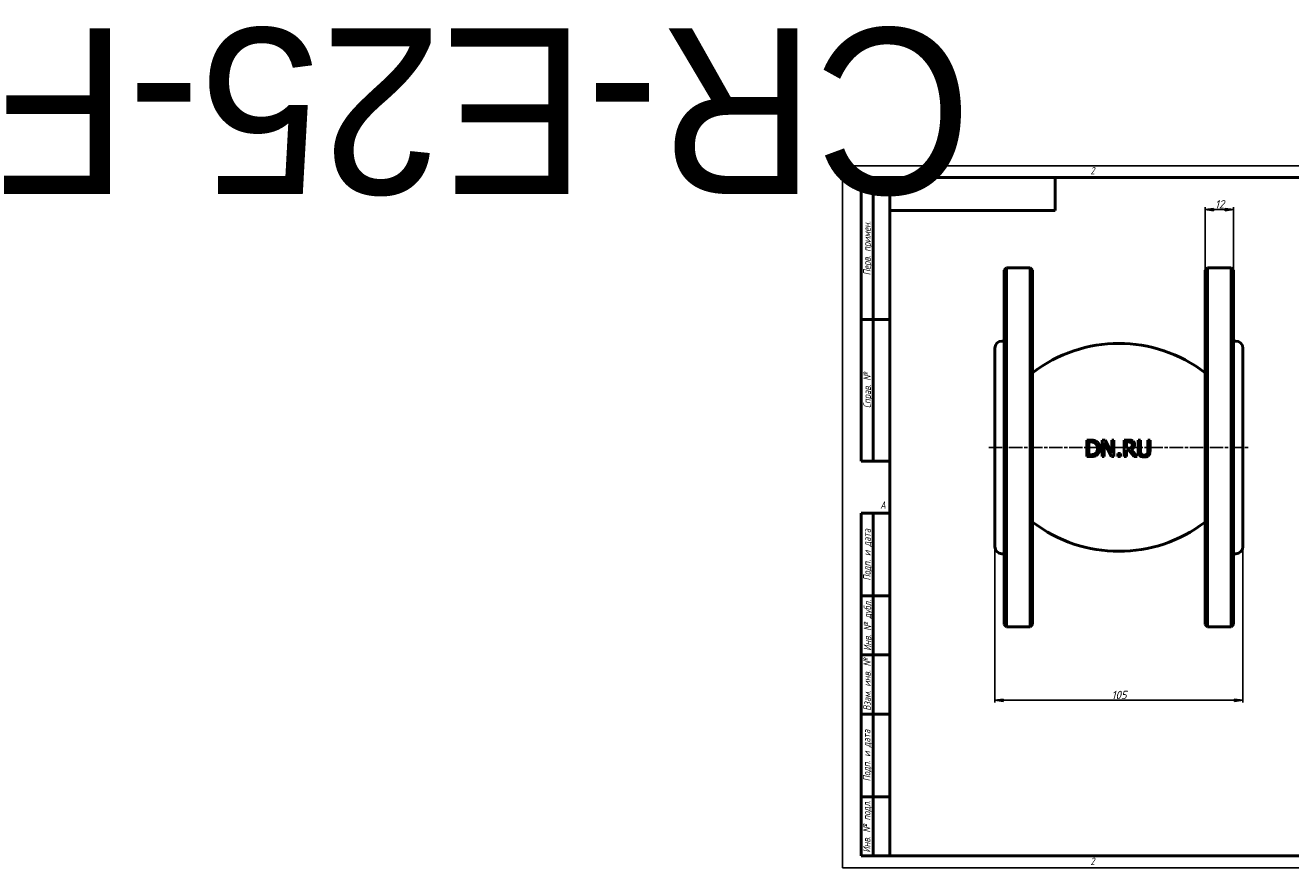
# Model space of a CAD drawing. Header units: millimetres. Extents: x -346 to 2250, y -69 to 356.
# Tile 1 of 3: x -346 to 190, y 0 to 356. Entities that reach past the tile are written whole.
import ezdxf
from ezdxf.enums import TextEntityAlignment as Align

# ---------------------------------------------------------------- set-up
doc = ezdxf.new("R2018")
doc.units = ezdxf.units.MM
doc.linetypes.add('CHAIN', pattern=[0.7087, 0.4724, -0.0591, 0.1181, -0.0591])
for name, color, linetype, lineweight in [('Видимый контур (ГОСТ)', 7, 'Continuous', 50), ('Кромка (ГОСТ)', 7, 'Continuous', 50), ('Обозначение (ГОСТ)', 7, 'Continuous', 25), ('Осевая линия (ГОСТ)', 7, 'Continuous', 25), ('Размер (ГОСТ)', 7, 'Continuous', 25), ('Эскизная геометрия (ГОСТ)', 7, 'Continuous', 50)]:
    doc.layers.add(name, color=color, linetype=linetype, lineweight=lineweight)
doc.styles.add('Альтернативный текст (ГОСТ)', font='arial.ttf', dxfattribs={"width": 0.8})
doc.styles.add('Обычный текст (ГОСТ)', font='GOST Common Italic.ttf')
doc.dimstyles.new('Обычный (ГОСТ)', dxfattribs={"dimtxt": 3.5, "dimasz": 3.5, "dimexe": 1, "dimexo": 0, "dimgap": 0.5, "dimtad": 1, "dimtxsty": 'Обычный текст (ГОСТ)', "dimblk": 'Filled-1', "dimcen": 0.09, "dimdle": 15, "dimclrd": 256, "dimclre": 256, "dimclrt": 256, "dimazin": 2, "dimtfac": 0.714286, "dimtdec": 3, "dimtmove": 0, "dimatfit": 3, "dimfxl": 1, "dimtolj": 1, "dimlwd": 25, "dimlwe": 25, "dimarcsym": 0})

# ---------------------------------------------------------------- blocks, each defined once
blk = doc.blocks.new('Рамки ГОСТ - Рамка')
at = {"layer": 'Кромка (ГОСТ)', "lineweight": 25}
for p, q in [((0, 0), (0, 297)), ((0, 297), (420, 297)), ((420, 297), (420, 0)), ((420, 0), (0, 0))]:
    blk.add_line(p, q, dxfattribs=at)
at = {"layer": 'Кромка (ГОСТ)'}
for p, q in [((210, 292), (210, 297)), ((415, 292), (20, 292)), ((20, 292), (20, 5)), ((415, 5), (415, 292)), ((20, 5), (415, 5)), ((210, 5), (210, 0))]:
    blk.add_line(p, q, dxfattribs=at)
at = {"layer": 'Кромка (ГОСТ)', "char_height": 3.17, "attachment_point": 1, "style": 'Альтернативный текст (ГОСТ)'}
for s, insert, width in [('\\fGOST Common|b0|i1;{\\H3.1700;2}', (105, 296.5), 5.2328), ('\\fGOST Common|b0|i1;{\\H3.1700;1}', (315.02, 296.44), 5.2327), ('\\fGOST Common|b0|i1;{\\H3.1700;A}', (16, 155), 5.1335), ('\\fGOST Common|b0|i1;{\\H3.1700;A}', (416, 148.5), 5.0704), ('\\fGOST Common|b0|i1;{\\H3.1700;2}', (104.99, 4.3), 5.2328), ('\\fGOST Common|b0|i1;{\\H3.1700;1}', (315, 4.14), 6.6287), ('\\fGOST Common|b0|i1;{\\H3.1700;Формат А3}', (370, 4.39), 25.2103)]:
    blk.add_mtext(s, dxfattribs=dict(at, insert=insert, width=width))
blk = doc.blocks.new('ГОСТ - Доп. графы 1')
at = {"layer": 'Эскизная геометрия (ГОСТ)'}
for p, q in [((-12, 0), (-12, 145)), ((-12, 145), (0, 145)), ((-7, 145), (-7, 0)), ((-12, 110), (-7, 110)), ((-7, 110), (0, 110)), ((-12, 85), (-7, 85)), ((-7, 85), (0, 85)), ((-12, 60), (-7, 60)), ((-7, 60), (0, 60)), ((-12, 25), (-7, 25)), ((-7, 25), (0, 25)), ((0, 0), (-12, 0))]:
    blk.add_line(p, q, dxfattribs=at)
at = {"layer": 'Обозначение (ГОСТ)', "char_height": 3.17, "attachment_point": 5, "rotation": 90, "style": 'Альтернативный текст (ГОСТ)'}
for s, insert, width in [('\\fGOST Common|b0|i1;{\\H3.1700;Подп. и дата}', (-9.37, 127.41), 34.7679), ('\\fGOST Common|b0|i1;{\\H3.1700;Инв. № дубл.}', (-8.95, 97.55), 24.8438), ('\\fGOST Common|b0|i1;{\\H3.1700;Взам. инв. №}', (-9.58, 72.53), 24.8669), ('\\fGOST Common|b0|i1;{\\H3.1700;Подп. и дата}', (-9.5, 42.47), 35.1486), ('\\fGOST Common|b0|i1;{\\H3.1700;Инв. № подл.}', (-9.5, 12.41), 24.9618)]:
    blk.add_mtext(s, dxfattribs=dict(at, insert=insert, width=width))
at = {"layer": 'Обозначение (ГОСТ)', "lineweight": 30, "flags": 17}
for tag, p in [('Подп._и_дата_2', (-3.53, 127.51)), ('Инв._номер_дубликата', (-3.41, 97.47)), ('Взамен_инв._номера', (-3.46, 72.53)), ('Подп._и_дата_1', (-3.42, 42.35)), ('ИНВЕНТАРНЫЙ_НОМЕР', (-3.33, 12.68))]:
    blk.add_attdef(tag, text='', height=3.17, rotation=90, dxfattribs=at).set_placement(p, align=Align.MIDDLE_CENTER)
blk = doc.blocks.new('ГОСТ - Доп. графы 2')
at = {"layer": 'Эскизная геометрия (ГОСТ)'}
for p, q in [((-12, 0), (-12, 120)), ((-12, 120), (0, 120)), ((-7, 0), (-7, 120)), ((-12, 60), (0, 60)), ((0, 0), (-12, 0))]:
    blk.add_line(p, q, dxfattribs=at)
at = {"layer": 'Обозначение (ГОСТ)', "char_height": 3.17, "attachment_point": 5, "rotation": 90, "style": 'Альтернативный текст (ГОСТ)'}
for s, insert, width in [('\\fGOST Common|b0|i1;{\\H3.1700;Перв. примен.}', (-9.19, 90.05), 60.0143), ('\\fGOST Common|b0|i1;{\\H3.1700;Справ. №}', (-9.1, 30), 59.9357)]:
    blk.add_mtext(s, dxfattribs=dict(at, insert=insert, width=width))
at = {"layer": 'Обозначение (ГОСТ)', "lineweight": 30, "flags": 17}
for tag, p in [('Первичная_применяемость', (-3.65, 90.03)), ('Справочный_номер', (-3.55, 30.02))]:
    blk.add_attdef(tag, text='', height=3.17, rotation=90, dxfattribs=at).set_placement(p, align=Align.MIDDLE_CENTER)
blk = doc.blocks.new('ГОСТ - Доп. графы 3')
at = {"layer": 'Эскизная геометрия (ГОСТ)'}
for p, q in [((0, 0), (70, 0)), ((70, 0), (70, -14)), ((70, -14), (0, -14))]:
    blk.add_line(p, q, dxfattribs=at)
at = {"layer": 'Обозначение (ГОСТ)', "lineweight": 30}
blk.add_attdef('ОБОЗНАЧЕНИЕ', text='', height=5, rotation=180, dxfattribs=at).set_placement((34.94, -6.97), align=Align.MIDDLE_CENTER)
blk = doc.blocks.new('Filled-1')
at = {"color": 0}
for p, q in [((0, 0), (-1, 0.14)), ((-1, 0.14), (-1, -0.14)), ((-1, 0), (0, 0)), ((-1, -0.14), (0, 0))]:
    blk.add_line(p, q, dxfattribs=at)
at = {"color": 0, "flags": 128}
blk.add_lwpolyline([(-1, -0.14), (0, 0), (-1, 0.14), (-1, -0.14)], dxfattribs=at)
at = {"color": 0}
blk.add_solid([(-1, -0.14), (0, 0), (-1, 0.14), (-1, -0.14)], dxfattribs=at)
blk = doc.blocks.new('*D9')
at = {"layer": 'Defpoints', "color": 0, "linetype": 'Continuous', "transparency": 16777216}
for p in [(64.49, 135.83), (169.49, 135.83), (169.49, 70.83)]:
    blk.add_point(p, dxfattribs=at)
at = {"layer": 'Размер (ГОСТ)', "linetype": 'Continuous', "lineweight": 25, "transparency": 16777216}
for p, q in [((64.49, 135.83), (64.49, 69.83)), ((169.49, 135.83), (169.49, 69.83)), ((67.99, 70.83), (165.99, 70.83))]:
    blk.add_line(p, q, dxfattribs=at)
at = {"layer": 'Размер (ГОСТ)', "linetype": 'Continuous', "lineweight": 25, "transparency": 16777216, "xscale": 3.5, "yscale": 3.5, "zscale": 3.5, "rotation": 180}
blk.add_blockref('Filled-1', (64.49, 70.83), dxfattribs=at)
at = {"layer": 'Размер (ГОСТ)', "linetype": 'Continuous', "lineweight": 25, "transparency": 16777216, "xscale": 3.5, "yscale": 3.5, "zscale": 3.5}
blk.add_blockref('Filled-1', (169.49, 70.83), dxfattribs=at)
at = {"layer": 'Размер (ГОСТ)', "linetype": 'Continuous', "lineweight": 25, "transparency": 16777216, "insert": (113.91, 74.83), "char_height": 3.5, "attachment_point": 1, "style": 'Обычный текст (ГОСТ)'}
blk.add_mtext('\\A1;105', dxfattribs=at)
blk = doc.blocks.new('*D10')
at = {"layer": 'Defpoints', "color": 0, "linetype": 'Continuous', "transparency": 16777216}
for p in [(165.49, 278.44), (153.49, 252.83), (165.49, 252.83)]:
    blk.add_point(p, dxfattribs=at)
at = {"layer": 'Размер (ГОСТ)', "linetype": 'Continuous', "lineweight": 25, "transparency": 16777216}
for p, q in [((153.49, 252.83), (153.49, 279.44)), ((165.49, 252.83), (165.49, 279.44)), ((156.99, 278.44), (161.99, 278.44))]:
    blk.add_line(p, q, dxfattribs=at)
at = {"layer": 'Размер (ГОСТ)', "linetype": 'Continuous', "lineweight": 25, "transparency": 16777216, "xscale": 3.5, "yscale": 3.5, "zscale": 3.5, "rotation": 180}
blk.add_blockref('Filled-1', (153.49, 278.44), dxfattribs=at)
at = {"layer": 'Размер (ГОСТ)', "linetype": 'Continuous', "lineweight": 25, "transparency": 16777216, "xscale": 3.5, "yscale": 3.5, "zscale": 3.5}
blk.add_blockref('Filled-1', (165.49, 278.44), dxfattribs=at)
at = {"layer": 'Размер (ГОСТ)', "linetype": 'Continuous', "lineweight": 25, "transparency": 16777216, "insert": (157.67, 282.44), "char_height": 3.5, "attachment_point": 1, "style": 'Обычный текст (ГОСТ)'}
blk.add_mtext('\\A1;12', dxfattribs=at)

msp = doc.modelspace()

# ---------------------------------------------------------------- linework, layer by layer
at = {"layer": 'Видимый контур (ГОСТ)'}
for p, q in [((68.492, 252.833), (69.492, 253.833)), ((68.492, 102.833), (68.492, 252.833)), ((69.492, 253.833), (69.492, 101.833)), ((69.492, 253.833), (79.492, 253.833)), ((79.492, 101.833), (79.492, 253.833)), ((80.492, 252.833), (79.492, 253.833)), ((80.492, 252.833), (80.492, 102.833)), ((153.492, 252.833), (154.492, 253.833)), ((153.492, 102.833), (153.492, 252.833)), ((154.492, 253.833), (154.492, 101.833)), ((154.492, 253.833), (164.492, 253.833)), ((164.492, 101.833), (164.492, 253.833)), ((165.492, 252.833), (164.492, 253.833)), ((165.492, 252.833), (165.492, 102.833)), ((64.492, 135.833), (64.492, 219.833)), ((67.492, 222.833), (68.492, 222.833)), ((165.492, 222.833), (166.492, 222.833)), ((169.492, 219.833), (169.492, 135.833)), ((103.397, 173.912), (103.397, 180.912)), ((104.328, 180.107), (105.037, 180.107)), ((104.328, 180.107), (104.328, 174.718)), ((109.927, 173.912), (109.927, 180.912)), ((110.795, 179.948), (110.795, 173.912)), ((110.795, 179.948), (113.892, 173.912)), ((114.068, 175.37), (111.248, 180.912)), ((114.936, 180.912), (114.068, 180.912)), ((114.068, 175.37), (114.068, 180.912)), ((114.936, 180.912), (114.936, 173.912)), ((119.269, 173.912), (119.269, 180.912)), ((120.2, 180.107), (120.2, 177.475)), ((120.2, 180.107), (121.124, 180.107)), ((121.017, 177.475), (120.2, 177.475)), ((124.687, 173.912), (122.197, 176.958)), ((126.088, 180.912), (125.158, 180.912)), ((125.158, 176.544), (125.158, 180.912)), ((126.088, 180.912), (126.088, 176.544)), ((130.223, 180.912), (129.293, 180.912)), ((129.293, 176.522), (129.293, 180.912)), ((130.223, 180.912), (130.223, 176.544)), ((105.037, 174.718), (104.328, 174.718)), ((109.927, 173.912), (110.795, 173.912)), ((117.658, 175.251), (116.535, 175.251)), ((116.535, 173.912), (116.535, 175.251)), ((116.535, 173.912), (117.658, 173.912)), ((117.658, 175.251), (117.658, 173.912)), ((120.2, 176.697), (120.2, 173.912)), ((120.2, 176.697), (121.266, 176.697)), ((121.266, 176.697), (123.479, 173.912)), ((67.492, 132.833), (68.492, 132.833)), ((165.492, 132.833), (166.492, 132.833)), ((68.492, 102.833), (69.492, 101.833)), ((69.492, 101.833), (79.492, 101.833)), ((80.492, 102.833), (79.492, 101.833)), ((153.492, 102.833), (154.492, 101.833)), ((154.492, 101.833), (164.492, 101.833)), ((165.492, 102.833), (164.492, 101.833))]:
    msp.add_line(p, q, dxfattribs=at)
for centre, radius, start, end in [((67.492, 219.833), 3, 90, 180), ((116.992, 161.814), 60, 52.53091, 127.46909), ((166.492, 219.833), 3, 0, 90), ((116.992, 193.852), 60, 232.53091, 307.46909), ((67.492, 135.833), 3, 180, 270), ((166.492, 135.833), 3, 270, 0)]:
    msp.add_arc(centre, radius, start, end, dxfattribs=at)
for centre, major_axis, ratio, start_param, end_param in [((116.991, 180.911), (-60.347, 0), 0.0000222, 4.9125584, 4.9395877), ((116.992, 180.911), (-60.353, 0), 0.0000128, 4.807694, 4.8297186), ((116.992, 180.911), (-60.355, 0), 0.0000232, 4.6447107, 4.6746416), ((116.99, 173.914), (60.252, 0), 0.0000287, 4.4848367, 4.5121988), ((116.992, 173.913), (60.264, 0), 0.0000118, 4.6609272, 4.678263), ((116.992, 173.913), (60.264, 0), 0.0000109, 4.750193, 4.7656464), ((116.992, 173.913), (60.261, 0), 0.0000136, 4.8202381, 4.8404292)]:
    msp.add_ellipse(centre, major_axis=major_axis, ratio=ratio, start_param=start_param, end_param=end_param, dxfattribs=at)
for points, knots in [([(107.499, 180.356), (107.255, 180.517), (106.982, 180.633), (106.419, 180.805), (105.956, 180.912), (104.991, 180.912)], [0, 0, 0, 0, 0.08885719, 0.08885719, 0.17951572, 0.17951572, 0.17951572, 0.17951572]), ([(105.037, 180.107), (105.674, 180.107), (106.03, 180.03), (106.475, 179.898), (106.686, 179.805), (106.886, 179.687)], [-0.14179961, -0.14179961, -0.14179961, -0.14179961, -0.07071526, -0.07071526, 0, 0, 0, 0]), ([(106.886, 179.687), (107.071, 179.574), (107.235, 179.436), (107.519, 179.103), (107.631, 178.915), (107.797, 178.521), (107.853, 178.32), (107.93, 177.886), (107.947, 177.651), (107.947, 177.418)], [-0.2642968, -0.2642968, -0.2642968, -0.2642968, -0.19862515, -0.19862515, -0.13232523, -0.13232523, -0.06995787, -0.06995787, 0, 0, 0, 0]), ([(107.947, 177.418), (107.947, 177.068), (107.913, 176.705), (107.767, 176.197), (107.675, 175.943), (107.349, 175.487), (107.174, 175.32), (106.971, 175.183)], [-0.35402605, -0.35402605, -0.35402605, -0.35402605, -0.16962044, -0.16962044, -0.07456795, -0.07456795, 0, 0, 0, 0]), ([(107.487, 174.474), (107.673, 174.596), (107.841, 174.739), (108.151, 175.069), (108.287, 175.254), (108.524, 175.652), (108.68, 175.952), (108.878, 176.705), (108.917, 177.054), (108.917, 177.407)], [0, 0, 0, 0, 0.06763352, 0.06763352, 0.13733007, 0.13733007, 0.20767592, 0.20767592, 0.26551208, 0.26551208, 0.26551208, 0.26551208]), ([(108.917, 177.407), (108.917, 177.778), (108.88, 178.152), (108.731, 178.736), (108.624, 179.066), (108.288, 179.609), (108.155, 179.781), (107.85, 180.096), (107.681, 180.235), (107.499, 180.356)], [0, 0, 0, 0, 0.11150996, 0.11150996, 0.18091349, 0.18091349, 0.21731066, 0.21731066, 0.25386909, 0.25386909, 0.25386909, 0.25386909]), ([(122.282, 177.838), (122.208, 177.765), (122.127, 177.703), (122.036, 177.654), (122.007, 177.639), (121.979, 177.625), (121.952, 177.614), (121.904, 177.593), (121.861, 177.578), (121.824, 177.567), (121.806, 177.562), (121.79, 177.557), (121.775, 177.554), (121.762, 177.551), (121.751, 177.548), (121.742, 177.546), (121.683, 177.533), (121.627, 177.523), (121.569, 177.514), (121.499, 177.503), (121.427, 177.495), (121.356, 177.488), (121.243, 177.479), (121.129, 177.475), (121.017, 177.475)], [-0.097372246, -0.097372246, -0.097372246, -0.097372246, -0.087091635, -0.087091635, -0.087091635, -0.083843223, -0.083843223, -0.083843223, -0.078074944, -0.078074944, -0.078074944, -0.075190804, -0.075190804, -0.075190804, -0.072518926, -0.072518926, -0.072518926, -0.054976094, -0.054976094, -0.054976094, -0.033723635, -0.033723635, -0.033723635, 0, 0, 0, 0]), ([(122.855, 180.544), (122.635, 180.686), (122.397, 180.786), (121.959, 180.872), (121.626, 180.912), (121.073, 180.912)], [0, 0, 0, 0, 0.07859077, 0.07859077, 0.13438227, 0.13438227, 0.13438227, 0.13438227]), ([(121.124, 180.107), (121.303, 180.107), (121.496, 180.098), (121.777, 180.055), (121.878, 180.032), (122.069, 179.963), (122.156, 179.921), (122.236, 179.868)], [-0.11549094, -0.11549094, -0.11549094, -0.11549094, -0.06095553, -0.06095553, -0.02896937, -0.02896937, 0, 0, 0, 0]), ([(122.197, 176.958), (122.375, 177.025), (122.547, 177.109), (122.859, 177.313), (122.997, 177.429), (123.35, 177.812), (123.459, 178.049), (123.611, 178.462), (123.649, 178.736), (123.649, 179.012)], [0, 0, 0, 0, 0.05745222, 0.05745222, 0.11209256, 0.11209256, 0.21416811, 0.21416811, 0.38546927, 0.38546927, 0.38546927, 0.38546927]), ([(122.236, 179.868), (122.315, 179.815), (122.386, 179.753), (122.447, 179.679), (122.47, 179.65), (122.491, 179.622), (122.509, 179.594), (122.526, 179.567), (122.541, 179.54), (122.554, 179.515), (122.56, 179.503), (122.566, 179.491), (122.571, 179.48), (122.577, 179.467), (122.582, 179.454), (122.587, 179.442), (122.629, 179.341), (122.654, 179.235), (122.668, 179.127), (122.675, 179.065), (122.679, 179.002), (122.679, 178.938)], [-0.094160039, -0.094160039, -0.094160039, -0.094160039, -0.074428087, -0.074428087, -0.074428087, -0.066682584, -0.066682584, -0.066682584, -0.059235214, -0.059235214, -0.059235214, -0.055731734, -0.055731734, -0.055731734, -0.051745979, -0.051745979, -0.051745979, -0.01902482, -0.01902482, -0.01902482, 0, 0, 0, 0]), ([(122.679, 178.938), (122.679, 178.807), (122.669, 178.674), (122.646, 178.545), (122.631, 178.465), (122.612, 178.393), (122.591, 178.328), (122.588, 178.319), (122.585, 178.311), (122.582, 178.303), (122.571, 178.271), (122.559, 178.242), (122.547, 178.213), (122.483, 178.07), (122.395, 177.945), (122.282, 177.838)], [-0.10770537, -0.10770537, -0.10770537, -0.10770537, -0.0774335, -0.0774335, -0.0774335, -0.05867353, -0.05867353, -0.05867353, -0.05626562, -0.05626562, -0.05626562, -0.04696626, -0.04696626, -0.04696626, 0, 0, 0, 0]), ([(123.649, 179.012), (123.649, 179.242), (123.621, 179.476), (123.521, 179.763), (123.443, 179.969), (123.14, 180.329), (123.006, 180.446), (122.855, 180.544)], [0, 0, 0, 0, 0.0690377, 0.0690377, 0.09098979, 0.09098979, 0.10456262, 0.10456262, 0.10456262, 0.10456262]), ([(105.009, 173.912), (105.354, 173.912), (105.725, 173.926), (106.386, 174.011), (106.605, 174.067), (107.038, 174.221), (107.269, 174.337), (107.487, 174.474)], [0, 0, 0, 0, 0.10561283, 0.10561283, 0.20363003, 0.20363003, 0.32851507, 0.32851507, 0.32851507, 0.32851507]), ([(106.971, 175.183), (106.806, 175.067), (106.629, 174.975), (106.336, 174.87), (106.147, 174.809), (105.568, 174.731), (105.299, 174.718), (105.037, 174.718)], [-0.3590435, -0.3590435, -0.3590435, -0.3590435, -0.1785639, -0.1785639, -0.0801498, -0.0801498, 0, 0, 0, 0]), ([(125.158, 176.544), (125.158, 175.876), (125.247, 175.459), (125.386, 175.049), (125.452, 174.907), (125.618, 174.641), (125.716, 174.521), (125.827, 174.411)], [0, 0, 0, 0, 0.20050291, 0.20050291, 0.31548597, 0.31548597, 0.42999295, 0.42999295, 0.42999295, 0.42999295]), ([(125.827, 174.411), (126.02, 174.218), (126.245, 174.073), (126.734, 173.872), (127.102, 173.765), (127.688, 173.765)], [0, 0, 0, 0, 0.08298236, 0.08298236, 0.16117291, 0.16117291, 0.16117291, 0.16117291]), ([(126.389, 175.132), (126.273, 175.307), (126.196, 175.499), (126.129, 175.832), (126.088, 176.086), (126.088, 176.544)], [0, 0, 0, 0, 0.06349932, 0.06349932, 0.10237336, 0.10237336, 0.10237336, 0.10237336]), ([(127.688, 174.559), (127.544, 174.559), (127.399, 174.569), (127.258, 174.595), (127.243, 174.598), (127.229, 174.601), (127.214, 174.604), (127.165, 174.614), (127.117, 174.626), (127.069, 174.641), (127.022, 174.655), (126.976, 174.671), (126.931, 174.69), (126.92, 174.694), (126.91, 174.699), (126.899, 174.704), (126.875, 174.714), (126.852, 174.726), (126.828, 174.738), (126.693, 174.808), (126.574, 174.901), (126.474, 175.017), (126.444, 175.054), (126.415, 175.092), (126.389, 175.132)], [-0.15126535, -0.15126535, -0.15126535, -0.15126535, -0.10744941, -0.10744941, -0.10744941, -0.10292453, -0.10292453, -0.10292453, -0.08760808, -0.08760808, -0.08760808, -0.07260544, -0.07260544, -0.07260544, -0.06905604, -0.06905604, -0.06905604, -0.06102232, -0.06102232, -0.06102232, -0.01448784, -0.01448784, -0.01448784, 0, 0, 0, 0]), ([(128.992, 175.132), (128.939, 175.051), (128.877, 174.979), (128.731, 174.849), (128.649, 174.794), (128.446, 174.689), (128.31, 174.64), (128.003, 174.573), (127.845, 174.559), (127.688, 174.559)], [0, 0, 0, 0, 0.0290226, 0.0290226, 0.05891627, 0.05891627, 0.09807039, 0.09807039, 0.13732833, 0.13732833, 0.13732833, 0.13732833]), ([(127.688, 173.765), (128.022, 173.765), (128.381, 173.797), (128.862, 173.949), (129.015, 174.018), (129.303, 174.191), (129.434, 174.294), (129.554, 174.411)], [0, 0, 0, 0, 0.10193236, 0.10193236, 0.15299231, 0.15299231, 0.20379826, 0.20379826, 0.20379826, 0.20379826]), ([(129.293, 176.522), (129.293, 176.32), (129.284, 176.107), (129.234, 175.709), (129.201, 175.584), (129.126, 175.365), (129.067, 175.245), (128.992, 175.132)], [0, 0, 0, 0, 0.06043519, 0.06043519, 0.12042045, 0.12042045, 0.20434496, 0.20434496, 0.20434496, 0.20434496]), ([(129.554, 174.411), (129.665, 174.518), (129.763, 174.636), (129.929, 174.9), (129.995, 175.041), (130.143, 175.481), (130.223, 175.91), (130.223, 176.544)], [0, 0, 0, 0, 0.04647629, 0.04647629, 0.09353211, 0.09353211, 0.18589762, 0.18589762, 0.18589762, 0.18589762])]:
    msp.add_open_spline(points, degree=3, knots=knots, dxfattribs=at)
at = {"layer": 'Осевая линия (ГОСТ)', "linetype": 'CHAIN', "ltscale": 11.993792}
msp.add_line((61.992, 177.833), (171.992, 177.833), dxfattribs=at)

# ---------------------------------------------------------------- block references
ref = msp.add_blockref('ГОСТ - Доп. графы 3', (20, 292))
lines = msp.add_mtext('CR-E25-F', dxfattribs={"layer": 'Обозначение (ГОСТ)', "insert": (54.942, 285.032), "char_height": 70.1248, "attachment_point": 1, "rotation": 180})
ref.add_attrib('ОБОЗНАЧЕНИЕ', '', (54.942, 285.032)).embed_mtext(lines)
for name, p in [('Рамки ГОСТ - Рамка', (0, 0)), ('ГОСТ - Доп. графы 2', (20, 172)), ('ГОСТ - Доп. графы 1', (20, 5))]:
    msp.add_blockref(name, p)

# ---------------------------------------------------------------- dimensions: what is measured, and where the dimension line sits
at = {"layer": 'Размер (ГОСТ)', "linetype": 'Continuous', "lineweight": 25}
for base, p1, p2, picture, middle in [((165.492, 278.442), (153.492, 252.833), (165.492, 252.833), '*D10', (159.492, 278.442)), ((169.492, 70.833), (64.492, 135.833), (169.492, 135.833), '*D9', (116.992, 70.833))]:
    dim = msp.add_linear_dim(base=base, p1=p1, p2=p2, angle=180, dimstyle='Обычный (ГОСТ)', override={"dimgap": 0.5, "dimdec": 2, "dimtol": 0, "dimlim": 0, "dimtp": 0, "dimtm": 0, "dimtdec": 3, "dimtofl": 0, "dimatfit": 1}, dxfattribs=at)
    dim.commit()
    dim.dimension.update_dxf_attribs({"geometry": picture, "text_midpoint": middle, "dimtype": 160})

doc.saveas('drawing.dxf')
